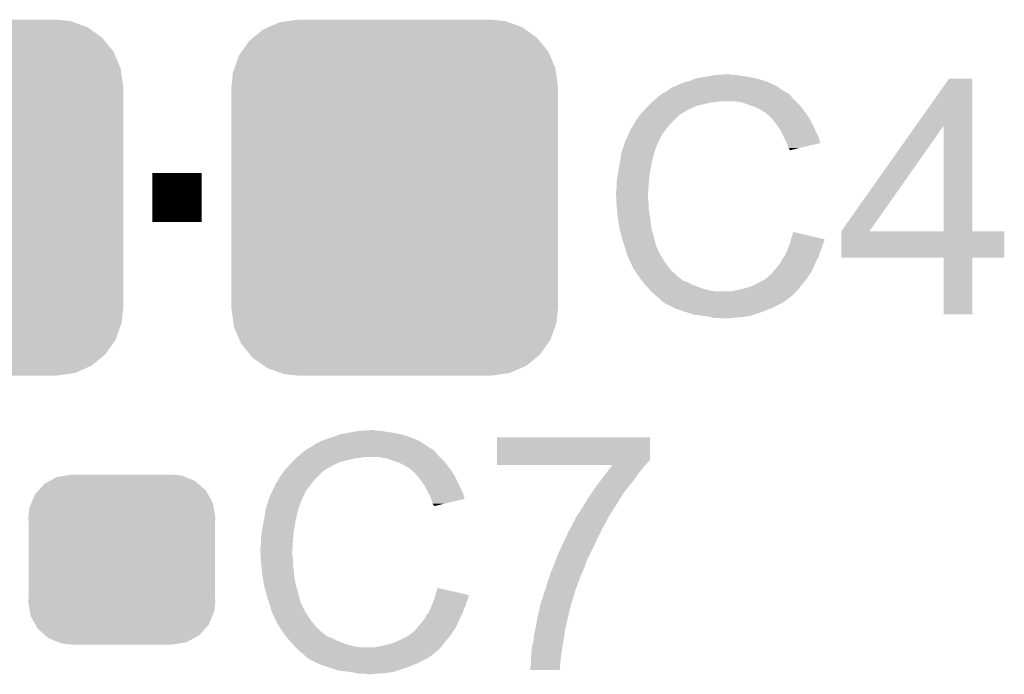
# Model space of a CAD drawing. Extents: x -0.05 to 0.95, y -0.15 to 1.54.
# Tile 32 of 35: x 0.5 to 0.66, y 1.07 to 1.18. Entities that reach past the tile are written whole.
import ezdxf

# ---------------------------------------------------------------- set-up
doc = ezdxf.new("R2010")
doc.units = 0
doc.layers.get('0').update_dxf_attribs({"linetype": 'CONTINUOUS'})
doc.layers.add('STEP_DOWN_13_CLICK_V101_GTO', color=14, linetype='CONTINUOUS')
doc.layers.add('STEP_DOWN_13_CLICK_V101_GTS', color=12, linetype='CONTINUOUS')

# ---------------------------------------------------------------- blocks, each defined once
blk = doc.blocks.new('CUSTOM_74')
for points in [[(-0.01751, 0.02877), (-0.01585, 0.029), (0.01804, 0.02877), (0.01585, 0.029)], [(-0.02307, 0.02608), (-0.02144, 0.02741), (0.02319, 0.02608), (0.02131, 0.02741)], [(-0.02144, 0.02741), (-0.02061, 0.02777), (0.02131, 0.02741), (0.0208, 0.02777)], [(-0.02061, 0.02777), (-0.01875, 0.02859), (0.0208, 0.02777), (0.01853, 0.02859)], [(-0.01875, 0.02859), (-0.01751, 0.02877), (0.01853, 0.02859), (0.01804, 0.02877)], [(-0.02371, 0.02555), (-0.02307, 0.02608), (0.02361, 0.02555), (0.02319, 0.02608)], [(-0.02495, 0.0238), (-0.02371, 0.02555), (0.02504, 0.0238), (0.02361, 0.02555)], [(-0.02612, 0.02111), (-0.0254, 0.02316), (0.0262, 0.02111), (0.02531, 0.02316)], [(-0.0254, 0.02316), (-0.02495, 0.0238), (0.02531, 0.02316), (0.02504, 0.0238)], [(-0.02638, 0.02039), (-0.02612, 0.02111), (0.0263, 0.02039), (0.0262, 0.02111)], [(-0.0266, 0.0182), (-0.02638, 0.02039), (0.0266, 0.0182), (0.0263, 0.02039)], [(-0.02665, -0.0182), (-0.02665, 0.0182), (0.02665, -0.0182), (0.02665, 0.0182)], [(-0.0263, -0.02039), (-0.0266, -0.0182), (0.02638, -0.02039), (0.0266, -0.0182)], [(-0.0262, -0.02111), (-0.0263, -0.02039), (0.02612, -0.02111), (0.02638, -0.02039)], [(-0.02531, -0.02316), (-0.0262, -0.02111), (0.0254, -0.02316), (0.02612, -0.02111)], [(-0.02504, -0.0238), (-0.02531, -0.02316), (0.02494, -0.0238), (0.0254, -0.02316)], [(-0.02361, -0.02555), (-0.02504, -0.0238), (0.02371, -0.02555), (0.02494, -0.0238)], [(-0.02319, -0.02608), (-0.02361, -0.02555), (0.02307, -0.02608), (0.02371, -0.02555)], [(-0.02131, -0.02741), (-0.02319, -0.02608), (0.02144, -0.02741), (0.02307, -0.02608)], [(-0.0208, -0.02777), (-0.02131, -0.02741), (0.02061, -0.02777), (0.02144, -0.02741)], [(-0.01853, -0.02859), (-0.0208, -0.02777), (0.01875, -0.02859), (0.02061, -0.02777)], [(-0.01804, -0.02877), (-0.01853, -0.02859), (0.01751, -0.02877), (0.01875, -0.02859)], [(-0.01585, -0.029), (-0.01804, -0.02877), (0.01585, -0.029), (0.01751, -0.02877)]]:
    blk.add_solid(points)
blk = doc.blocks.new('CUSTOM_75')
for points in [[(-0.01175, 0.01282), (-0.01057, 0.01347), (0.01194, 0.01282), (0.01032, 0.01347)], [(-0.01057, 0.01347), (-0.0092, 0.01369), (0.01032, 0.01347), (0.00976, 0.01369)], [(-0.0092, 0.01369), (-0.00825, 0.01385), (0.00976, 0.01369), (0.00825, 0.01385)], [(-0.01419, 0.01059), (-0.01358, 0.01127), (0.01409, 0.01059), (0.01371, 0.01127)], [(-0.01358, 0.01127), (-0.01263, 0.01234), (0.01371, 0.01127), (0.01249, 0.01234)], [(-0.01263, 0.01234), (-0.01175, 0.01282), (0.01249, 0.01234), (0.01194, 0.01282)], [(-0.01475, 0.00922), (-0.01419, 0.01059), (0.01485, 0.00922), (0.01409, 0.01059)], [(-0.01525, 0.0069), (-0.01508, 0.00841), (0.01525, 0.0069), (0.01499, 0.00841)], [(-0.01508, 0.00841), (-0.01475, 0.00922), (0.01499, 0.00841), (0.01485, 0.00922)], [(-0.0152, 0.00607), (-0.01525, 0.0069), (0.0152, 0.00607), (0.01525, 0.0069)], [(-0.0152, -0.00607), (-0.0152, 0.00607), (0.0152, -0.00607), (0.0152, 0.00607)], [(-0.01525, -0.0069), (-0.0152, -0.00607), (0.01525, -0.0069), (0.0152, -0.00607)], [(-0.01499, -0.00841), (-0.01525, -0.0069), (0.01508, -0.00841), (0.01525, -0.0069)], [(-0.01485, -0.00922), (-0.01499, -0.00841), (0.01475, -0.00922), (0.01508, -0.00841)], [(-0.01409, -0.01059), (-0.01485, -0.00922), (0.01419, -0.01059), (0.01475, -0.00922)], [(-0.01371, -0.01127), (-0.01409, -0.01059), (0.01358, -0.01127), (0.01419, -0.01059)], [(-0.01249, -0.01234), (-0.01371, -0.01127), (0.01263, -0.01234), (0.01358, -0.01127)], [(-0.01194, -0.01282), (-0.01249, -0.01234), (0.01175, -0.01282), (0.01263, -0.01234)], [(-0.01032, -0.01347), (-0.01194, -0.01282), (0.01057, -0.01347), (0.01175, -0.01282)], [(-0.00976, -0.01369), (-0.01032, -0.01347), (0.0092, -0.01369), (0.01057, -0.01347)], [(-0.00825, -0.01385), (-0.00976, -0.01369), (0.00825, -0.01385), (0.0092, -0.01369)]]:
    blk.add_solid(points)

msp = doc.modelspace()

# ---------------------------------------------------------------- linework, layer by layer
at = {"layer": 'STEP_DOWN_13_CLICK_V101_GTO', "const_width": 0.008}
msp.add_lwpolyline([(0.5184, 1.149), (0.5264, 1.149)], dxfattribs=at)
at = {"layer": 'STEP_DOWN_13_CLICK_V101_GTO'}
for points in [[(0.6085, 1.1687), (0.6097, 1.1689), (0.6155, 1.1687), (0.6141, 1.1689)], [(0.6097, 1.1689), (0.6103, 1.169), (0.6141, 1.1689), (0.6135, 1.169)], [(0.6103, 1.169), (0.6121, 1.1691), (0.613, 1.169), (0.6126, 1.1691)], [(0.6035, 1.1671), (0.6039, 1.1673), (0.6203, 1.1671), (0.6199, 1.1673)], [(0.6039, 1.1673), (0.6044, 1.1675), (0.6199, 1.1673), (0.6195, 1.1675)], [(0.6044, 1.1675), (0.6049, 1.1677), (0.6195, 1.1675), (0.61905, 1.1677)], [(0.6049, 1.1677), (0.6055, 1.1679), (0.61905, 1.1677), (0.6186, 1.1679)], [(0.6055, 1.1679), (0.6062, 1.1681), (0.6186, 1.1679), (0.61796, 1.1681)], [(0.6062, 1.1681), (0.6069, 1.1684), (0.61796, 1.1681), (0.617, 1.1684)], [(0.6069, 1.1684), (0.6085, 1.1687), (0.617, 1.1684), (0.6155, 1.1687)], [(0.64286, 1.1607), (0.6483, 1.1684), (0.6521, 1.1607), (0.6521, 1.1684)], [(0.6483, 1.1684), (0.6483, 1.1684), (0.6521, 1.1684), (0.6483, 1.1684)], [(0.60071, 1.1653), (0.60106, 1.1656), (0.6227, 1.1653), (0.6225, 1.1656)], [(0.60106, 1.1656), (0.6013, 1.1658), (0.6225, 1.1656), (0.6223, 1.1658)], [(0.6013, 1.1658), (0.60147, 1.1659), (0.6223, 1.1658), (0.6222, 1.1659)], [(0.60147, 1.1659), (0.60163, 1.166), (0.6222, 1.1659), (0.622, 1.166)], [(0.60163, 1.166), (0.6018, 1.1661), (0.622, 1.166), (0.6219, 1.1661)], [(0.6018, 1.1661), (0.60263, 1.1666), (0.6218, 1.1661), (0.621, 1.1666)], [(0.6018, 1.1661), (0.6018, 1.1661), (0.6219, 1.1661), (0.6218, 1.1661)], [(0.60263, 1.1666), (0.6028, 1.1667), (0.621, 1.1666), (0.62086, 1.1667)], [(0.6028, 1.1668), (0.6032, 1.167), (0.62072, 1.1668), (0.62044, 1.167)], [(0.6028, 1.1667), (0.6028, 1.1668), (0.62086, 1.1667), (0.62072, 1.1668)], [(0.6032, 1.167), (0.6035, 1.1671), (0.62044, 1.167), (0.6203, 1.1671)], [(0.5992, 1.1639), (0.5998, 1.1645), (0.607, 1.1639), (0.6094, 1.1645)], [(0.5998, 1.1645), (0.5999, 1.1646), (0.6094, 1.1645), (0.6104, 1.1646)], [(0.5999, 1.1646), (0.6, 1.1647), (0.6104, 1.1646), (0.6109, 1.1647)], [(0.6, 1.1647), (0.60071, 1.1653), (0.6233, 1.1647), (0.6227, 1.1653)], [(0.6146, 1.1645), (0.6134, 1.1647), (0.6235, 1.1645), (0.6233, 1.1647)], [(0.6157, 1.1641), (0.6146, 1.1645), (0.6239, 1.1641), (0.6235, 1.1645)], [(0.616, 1.164), (0.6157, 1.1641), (0.624, 1.164), (0.6239, 1.1641)], [(0.6166, 1.1638), (0.616, 1.164), (0.62416, 1.1638), (0.624, 1.164)], [(0.59769, 1.1622), (0.5979, 1.1625), (0.604, 1.1622), (0.6044, 1.1625)], [(0.5979, 1.1625), (0.59799, 1.1626), (0.6044, 1.1625), (0.6045, 1.1626)], [(0.59799, 1.1626), (0.59863, 1.1633), (0.6045, 1.1626), (0.6057, 1.1633)], [(0.59863, 1.1633), (0.5989, 1.1636), (0.6057, 1.1633), (0.60635, 1.1636)], [(0.5989, 1.1636), (0.5992, 1.1639), (0.60635, 1.1636), (0.607, 1.1639)], [(0.6172, 1.1635), (0.6166, 1.1638), (0.6244, 1.1635), (0.62416, 1.1638)], [(0.6174, 1.1634), (0.6172, 1.1635), (0.62447, 1.1634), (0.6244, 1.1635)], [(0.6179, 1.1631), (0.6174, 1.1634), (0.62469, 1.1631), (0.62447, 1.1634)], [(0.6183, 1.1629), (0.6179, 1.1631), (0.62483, 1.1629), (0.62469, 1.1631)], [(0.6184, 1.1628), (0.6183, 1.1629), (0.6249, 1.1628), (0.62483, 1.1629)], [(0.61919, 1.1621), (0.6184, 1.1628), (0.6254, 1.1621), (0.6249, 1.1628)], [(0.5967, 1.1606), (0.5969, 1.161), (0.60251, 1.1606), (0.60282, 1.161)], [(0.5969, 1.161), (0.59696, 1.1611), (0.60282, 1.161), (0.6029, 1.1611)], [(0.59696, 1.1611), (0.5972, 1.1615), (0.6029, 1.1611), (0.6033, 1.1615)], [(0.5972, 1.1615), (0.59769, 1.1622), (0.6033, 1.1615), (0.604, 1.1622)], [(0.6193, 1.162), (0.61919, 1.1621), (0.62546, 1.162), (0.6254, 1.1621)], [(0.61978, 1.1614), (0.6193, 1.162), (0.6258, 1.1614), (0.62546, 1.162)], [(0.6201, 1.161), (0.61978, 1.1614), (0.626, 1.161), (0.6258, 1.1614)], [(0.62038, 1.1606), (0.6201, 1.161), (0.6262, 1.1606), (0.626, 1.161)], [(0.5955, 1.1582), (0.59602, 1.1593), (0.60095, 1.1582), (0.6015, 1.1593)], [(0.59602, 1.1593), (0.5963, 1.1599), (0.6015, 1.1593), (0.60197, 1.1599)], [(0.5963, 1.16), (0.5964, 1.1601), (0.60204, 1.16), (0.60212, 1.1601)], [(0.5963, 1.1599), (0.5963, 1.16), (0.60197, 1.1599), (0.60204, 1.16)], [(0.5964, 1.1601), (0.5965, 1.1604), (0.60212, 1.1601), (0.60236, 1.1604)], [(0.5965, 1.1604), (0.5967, 1.1606), (0.60236, 1.1604), (0.60251, 1.1606)], [(0.6208, 1.16), (0.62038, 1.1606), (0.62647, 1.16), (0.6262, 1.1606)], [(0.62095, 1.1597), (0.6208, 1.16), (0.6266, 1.1597), (0.62647, 1.16)], [(0.6213, 1.159), (0.62095, 1.1597), (0.62695, 1.159), (0.6266, 1.1597)], [(0.6307, 1.1435), (0.64286, 1.1607), (0.6353, 1.1435), (0.6474, 1.1607)], [(0.6474, 1.1435), (0.6474, 1.1607), (0.6521, 1.1435), (0.6521, 1.1607)], [(0.59507, 1.1569), (0.59547, 1.1581), (0.6004, 1.1569), (0.6009, 1.1581)], [(0.59547, 1.1581), (0.5955, 1.1582), (0.6009, 1.1581), (0.60095, 1.1582)], [(0.62134, 1.1589), (0.6213, 1.159), (0.627, 1.1589), (0.62695, 1.159)], [(0.6217, 1.1581), (0.62134, 1.1589), (0.62724, 1.1581), (0.627, 1.1589)], [(0.6218, 1.1579), (0.6217, 1.1581), (0.6273, 1.1579), (0.62724, 1.1581)], [(0.6219, 1.1577), (0.6218, 1.1579), (0.62647, 1.1577), (0.6273, 1.1579)], [(0.6221, 1.1571), (0.6219, 1.1577), (0.62396, 1.1571), (0.62647, 1.1577)], [(0.59475, 1.1555), (0.59488, 1.1563), (0.6, 1.1555), (0.6002, 1.1563)], [(0.59488, 1.1563), (0.5949, 1.1564), (0.6002, 1.1563), (0.60025, 1.1564)], [(0.5949, 1.1564), (0.59493, 1.1565), (0.60025, 1.1564), (0.6003, 1.1565)], [(0.59493, 1.1565), (0.595, 1.1567), (0.6003, 1.1565), (0.6003, 1.1567)], [(0.595, 1.1567), (0.59503, 1.1568), (0.6003, 1.1567), (0.6004, 1.1568)], [(0.59503, 1.1568), (0.59507, 1.1569), (0.6004, 1.1568), (0.6004, 1.1569)], [(0.6223, 1.1569), (0.6221, 1.1571), (0.62313, 1.1569), (0.62396, 1.1571)], [(0.6223, 1.1567), (0.6223, 1.1569), (0.6223, 1.1567), (0.62313, 1.1569)], [(0.59439, 1.1535), (0.5946, 1.1546), (0.5996, 1.1535), (0.5998, 1.1546)], [(0.5946, 1.1546), (0.59475, 1.1555), (0.5998, 1.1546), (0.6, 1.1555)], [(0.5942, 1.1523), (0.5943, 1.153), (0.5994, 1.1523), (0.59952, 1.153)], [(0.5943, 1.153), (0.59439, 1.1535), (0.59952, 1.153), (0.5996, 1.1535)], [(0.5941, 1.1516), (0.5942, 1.1523), (0.59935, 1.1516), (0.5994, 1.1523)], [(0.5941, 1.1505), (0.5941, 1.1516), (0.59927, 1.1505), (0.59935, 1.1516)], [(0.594, 1.1501), (0.5941, 1.1505), (0.59924, 1.1501), (0.59927, 1.1505)], [(0.594, 1.1495), (0.594, 1.1501), (0.5992, 1.1495), (0.59924, 1.1501)], [(0.59405, 1.1486), (0.594, 1.1495), (0.5992, 1.1486), (0.5992, 1.1495)], [(0.59406, 1.1483), (0.59405, 1.1486), (0.5993, 1.1483), (0.5992, 1.1486)], [(0.5941, 1.1475), (0.59406, 1.1483), (0.5993, 1.1475), (0.5993, 1.1483)], [(0.59413, 1.1472), (0.5941, 1.1475), (0.5993, 1.1472), (0.5993, 1.1475)], [(0.59419, 1.1466), (0.59413, 1.1472), (0.5994, 1.1466), (0.5993, 1.1472)], [(0.5943, 1.1455), (0.59419, 1.1466), (0.59957, 1.1455), (0.5994, 1.1466)], [(0.59434, 1.1453), (0.5943, 1.1455), (0.5996, 1.1453), (0.59957, 1.1455)], [(0.5946, 1.1438), (0.59434, 1.1453), (0.5998, 1.1438), (0.5996, 1.1453)], [(0.5948, 1.143), (0.5946, 1.1438), (0.60003, 1.143), (0.5998, 1.1438)], [(0.6226, 1.1425), (0.6229, 1.1434), (0.62672, 1.1425), (0.6229, 1.1434)], [(0.6307, 1.1392), (0.6307, 1.1435), (0.6573, 1.1392), (0.6573, 1.1435)], [(0.6307, 1.1435), (0.6307, 1.1435), (0.6573, 1.1435), (0.6521, 1.1435)], [(0.6307, 1.1435), (0.6307, 1.1435), (0.6474, 1.1435), (0.64538, 1.1435)], [(0.6307, 1.1435), (0.6307, 1.1435), (0.64538, 1.1435), (0.6353, 1.1435)], [(0.59497, 1.1424), (0.5948, 1.143), (0.6002, 1.1424), (0.60003, 1.143)], [(0.5952, 1.1416), (0.59497, 1.1424), (0.60041, 1.1416), (0.6002, 1.1424)], [(0.59543, 1.1409), (0.5952, 1.1416), (0.6006, 1.1409), (0.60041, 1.1416)], [(0.62232, 1.1415), (0.6224, 1.1417), (0.6278, 1.1415), (0.62785, 1.1417)], [(0.6224, 1.1417), (0.62245, 1.1419), (0.62785, 1.1417), (0.6279, 1.1419)], [(0.62245, 1.1419), (0.6225, 1.1421), (0.6279, 1.1419), (0.628, 1.1421)], [(0.6225, 1.1421), (0.62252, 1.1422), (0.628, 1.1421), (0.628, 1.1422)], [(0.62252, 1.1422), (0.6226, 1.1425), (0.628, 1.1422), (0.62672, 1.1425)], [(0.59547, 1.1408), (0.59543, 1.1409), (0.6007, 1.1408), (0.6006, 1.1409)], [(0.59553, 1.1406), (0.59547, 1.1408), (0.6008, 1.1406), (0.6007, 1.1408)], [(0.5956, 1.1404), (0.59553, 1.1406), (0.60087, 1.1404), (0.6008, 1.1406)], [(0.59562, 1.1403), (0.5956, 1.1404), (0.6009, 1.1403), (0.60087, 1.1404)], [(0.5957, 1.14), (0.59562, 1.1403), (0.60105, 1.14), (0.6009, 1.1403)], [(0.5958, 1.1397), (0.5957, 1.14), (0.6012, 1.1397), (0.60105, 1.14)], [(0.6215, 1.1395), (0.62171, 1.14), (0.62706, 1.1395), (0.6272, 1.14)], [(0.62171, 1.14), (0.62197, 1.1406), (0.6272, 1.14), (0.6275, 1.1406)], [(0.62197, 1.1406), (0.6221, 1.1409), (0.6275, 1.1406), (0.62756, 1.1409)], [(0.6221, 1.1409), (0.62218, 1.1411), (0.62756, 1.1409), (0.6276, 1.1411)], [(0.62218, 1.1411), (0.62232, 1.1415), (0.6276, 1.1411), (0.6278, 1.1415)], [(0.5959, 1.1394), (0.5958, 1.1397), (0.60139, 1.1394), (0.6012, 1.1397)], [(0.596, 1.1392), (0.5959, 1.1394), (0.60151, 1.1392), (0.60139, 1.1394)], [(0.59614, 1.1389), (0.596, 1.1392), (0.6017, 1.1389), (0.60151, 1.1392)], [(0.59656, 1.138), (0.59614, 1.1389), (0.6023, 1.138), (0.6017, 1.1389)], [(0.6204, 1.1379), (0.6208, 1.1384), (0.62629, 1.1379), (0.62651, 1.1384)], [(0.6208, 1.1384), (0.6209, 1.1386), (0.62651, 1.1384), (0.6266, 1.1386)], [(0.6209, 1.1386), (0.6211, 1.139), (0.6266, 1.1386), (0.62683, 1.139)], [(0.6211, 1.139), (0.62134, 1.1393), (0.62683, 1.139), (0.627, 1.1393)], [(0.62134, 1.1393), (0.6215, 1.1395), (0.627, 1.1393), (0.62706, 1.1395)], [(0.6474, 1.13), (0.6474, 1.1392), (0.6521, 1.13), (0.6521, 1.1392)], [(0.6474, 1.1392), (0.6474, 1.1392), (0.6521, 1.1392), (0.6573, 1.1392)], [(0.5968, 1.1375), (0.59656, 1.138), (0.6027, 1.1375), (0.6023, 1.138)], [(0.59713, 1.137), (0.5968, 1.1375), (0.6031, 1.137), (0.6027, 1.1375)], [(0.59767, 1.1362), (0.59713, 1.137), (0.604, 1.1362), (0.6031, 1.137)], [(0.6193, 1.1365), (0.6195, 1.1368), (0.62557, 1.1365), (0.62577, 1.1368)], [(0.6195, 1.1368), (0.61965, 1.137), (0.62577, 1.1368), (0.6259, 1.137)], [(0.61965, 1.137), (0.6198, 1.1372), (0.6259, 1.137), (0.62599, 1.1372)], [(0.6198, 1.1372), (0.6201, 1.1375), (0.62599, 1.1372), (0.62612, 1.1375)], [(0.6201, 1.1375), (0.6204, 1.1379), (0.62612, 1.1375), (0.62629, 1.1379)], [(0.5978, 1.136), (0.59767, 1.1362), (0.60425, 1.136), (0.604, 1.1362)], [(0.59826, 1.1354), (0.5978, 1.136), (0.605, 1.1354), (0.60425, 1.136)], [(0.59842, 1.1352), (0.59826, 1.1354), (0.6056, 1.1352), (0.6052, 1.1354)], [(0.59826, 1.1354), (0.59826, 1.1354), (0.6052, 1.1354), (0.605, 1.1354)], [(0.59849, 1.1351), (0.59842, 1.1352), (0.6059, 1.1351), (0.6056, 1.1352)], [(0.59865, 1.1349), (0.59849, 1.1351), (0.6062, 1.1349), (0.6059, 1.1351)], [(0.6164, 1.1347), (0.6176, 1.1353), (0.6242, 1.1347), (0.62472, 1.1353)], [(0.6176, 1.1353), (0.61795, 1.1355), (0.62472, 1.1353), (0.6249, 1.1355)], [(0.61795, 1.1355), (0.6183, 1.1357), (0.6249, 1.1355), (0.62503, 1.1357)], [(0.6183, 1.1357), (0.6188, 1.1361), (0.62503, 1.1357), (0.6253, 1.1361)], [(0.6188, 1.1361), (0.6191, 1.1364), (0.6253, 1.1361), (0.6255, 1.1364)], [(0.6191, 1.1364), (0.6193, 1.1365), (0.6255, 1.1364), (0.62557, 1.1365)], [(0.5988, 1.1347), (0.59865, 1.1349), (0.60673, 1.1347), (0.6062, 1.1349)], [(0.5989, 1.1346), (0.5988, 1.1347), (0.607, 1.1346), (0.60673, 1.1347)], [(0.5993, 1.1342), (0.5989, 1.1346), (0.608, 1.1342), (0.607, 1.1346)], [(0.59954, 1.1339), (0.5993, 1.1342), (0.6091, 1.1339), (0.608, 1.1342)], [(0.5997, 1.1337), (0.59954, 1.1339), (0.6103, 1.1337), (0.6091, 1.1339)], [(0.6002, 1.1333), (0.5997, 1.1337), (0.623, 1.1333), (0.6234, 1.1337)], [(0.6127, 1.1337), (0.6131, 1.1338), (0.6234, 1.1337), (0.6235, 1.1338)], [(0.6131, 1.1338), (0.6136, 1.1339), (0.6235, 1.1338), (0.6236, 1.1339)], [(0.6136, 1.1339), (0.6141, 1.134), (0.6236, 1.1339), (0.62367, 1.134)], [(0.6141, 1.134), (0.6153, 1.1343), (0.62367, 1.134), (0.6239, 1.1343)], [(0.6153, 1.1343), (0.6164, 1.1347), (0.6239, 1.1343), (0.6242, 1.1347)], [(0.6006, 1.1329), (0.6002, 1.1333), (0.62254, 1.1329), (0.623, 1.1333)], [(0.601, 1.1326), (0.6006, 1.1329), (0.6222, 1.1326), (0.62254, 1.1329)], [(0.6012, 1.1324), (0.601, 1.1326), (0.622, 1.1324), (0.6221, 1.1326)], [(0.601, 1.1326), (0.601, 1.1326), (0.6221, 1.1326), (0.6222, 1.1326)], [(0.6013, 1.1323), (0.6012, 1.1324), (0.6217, 1.1323), (0.622, 1.1324)], [(0.6015, 1.1321), (0.6013, 1.1323), (0.6215, 1.1321), (0.6217, 1.1323)], [(0.6018, 1.1319), (0.6015, 1.1321), (0.62117, 1.1319), (0.6215, 1.1321)], [(0.6019, 1.1318), (0.6019, 1.1319), (0.621, 1.1318), (0.62117, 1.1319)], [(0.6035, 1.131), (0.6019, 1.1318), (0.6194, 1.131), (0.621, 1.1318)], [(0.60435, 1.1307), (0.6035, 1.131), (0.6186, 1.1307), (0.6194, 1.131)], [(0.6052, 1.1304), (0.60435, 1.1307), (0.6179, 1.1304), (0.6186, 1.1307)], [(0.6068, 1.1299), (0.6052, 1.1304), (0.6164, 1.1299), (0.6179, 1.1304)], [(0.6076, 1.1298), (0.6068, 1.1299), (0.6161, 1.1298), (0.6164, 1.1299)], [(0.6092, 1.1296), (0.6076, 1.1298), (0.6152, 1.1296), (0.6161, 1.1298)], [(0.60955, 1.1295), (0.6092, 1.1296), (0.6142, 1.1295), (0.6152, 1.1296)], [(0.6099, 1.1294), (0.60955, 1.1295), (0.6131, 1.1294), (0.6142, 1.1295)], [(0.6114, 1.1293), (0.611, 1.1294), (0.612, 1.1293), (0.6131, 1.1294)], [(0.5523, 1.111), (0.5541, 1.1111), (0.555, 1.111), (0.5546, 1.1111)], [(0.5459, 1.1093), (0.5464, 1.1095), (0.5619, 1.1093), (0.5615, 1.1095)], [(0.5464, 1.1095), (0.5469, 1.1097), (0.5615, 1.1095), (0.56105, 1.1097)], [(0.5469, 1.1097), (0.5475, 1.1099), (0.56105, 1.1097), (0.5606, 1.1099)], [(0.5475, 1.1099), (0.5482, 1.1101), (0.5606, 1.1099), (0.55996, 1.1101)], [(0.5482, 1.1101), (0.5489, 1.1104), (0.55996, 1.1101), (0.559, 1.1104)], [(0.5489, 1.1104), (0.5505, 1.1107), (0.559, 1.1104), (0.5575, 1.1107)], [(0.5505, 1.1107), (0.5517, 1.1109), (0.5575, 1.1107), (0.5561, 1.1109)], [(0.5517, 1.1109), (0.5523, 1.111), (0.5561, 1.1109), (0.5555, 1.111)], [(0.5746, 1.1062), (0.5746, 1.1099), (0.5995, 1.1062), (0.5995, 1.1099)], [(0.5746, 1.1099), (0.5746, 1.1099), (0.5995, 1.1099), (0.5746, 1.1099)], [(0.54306, 1.1076), (0.5433, 1.1078), (0.5645, 1.1076), (0.5643, 1.1078)], [(0.5433, 1.1078), (0.54347, 1.1079), (0.5643, 1.1078), (0.5642, 1.1079)], [(0.54347, 1.1079), (0.54363, 1.108), (0.5642, 1.1079), (0.564, 1.108)], [(0.54363, 1.108), (0.5438, 1.1081), (0.564, 1.108), (0.5639, 1.1081)], [(0.5438, 1.1081), (0.54463, 1.1086), (0.5638, 1.1081), (0.563, 1.1086)], [(0.5438, 1.1081), (0.5438, 1.1081), (0.5639, 1.1081), (0.5638, 1.1081)], [(0.54463, 1.1086), (0.5448, 1.1087), (0.563, 1.1086), (0.56286, 1.1087)], [(0.5448, 1.1088), (0.5452, 1.109), (0.56272, 1.1088), (0.56244, 1.109)], [(0.5448, 1.1087), (0.5448, 1.1088), (0.56286, 1.1087), (0.56272, 1.1088)], [(0.5452, 1.109), (0.5455, 1.1091), (0.56244, 1.109), (0.5623, 1.1091)], [(0.5455, 1.1091), (0.5459, 1.1093), (0.5623, 1.1091), (0.5619, 1.1093)], [(0.5412, 1.1059), (0.5418, 1.1065), (0.549, 1.1059), (0.5514, 1.1065)], [(0.5418, 1.1065), (0.5419, 1.1066), (0.5514, 1.1065), (0.5524, 1.1066)], [(0.5419, 1.1066), (0.542, 1.1067), (0.5524, 1.1066), (0.5529, 1.1067)], [(0.542, 1.1067), (0.54271, 1.1073), (0.5653, 1.1067), (0.5647, 1.1073)], [(0.54271, 1.1073), (0.54306, 1.1076), (0.5647, 1.1073), (0.5645, 1.1076)], [(0.5566, 1.1065), (0.5554, 1.1067), (0.5655, 1.1065), (0.5653, 1.1067)], [(0.5577, 1.1061), (0.5566, 1.1065), (0.5659, 1.1061), (0.5655, 1.1065)], [(0.5746, 1.1058), (0.5746, 1.1062), (0.5991, 1.1058), (0.5995, 1.1062)], [(0.5399, 1.1045), (0.53999, 1.1046), (0.5464, 1.1045), (0.5465, 1.1046)], [(0.53999, 1.1046), (0.54063, 1.1053), (0.5465, 1.1046), (0.5477, 1.1053)], [(0.54063, 1.1053), (0.5409, 1.1056), (0.5477, 1.1053), (0.54835, 1.1056)], [(0.5409, 1.1056), (0.5412, 1.1059), (0.54835, 1.1056), (0.549, 1.1059)], [(0.558, 1.106), (0.5577, 1.1061), (0.566, 1.106), (0.5659, 1.1061)], [(0.5586, 1.1058), (0.558, 1.106), (0.56616, 1.1058), (0.566, 1.106)], [(0.5592, 1.1055), (0.5586, 1.1058), (0.5664, 1.1055), (0.56616, 1.1058)], [(0.5594, 1.1054), (0.5592, 1.1055), (0.56647, 1.1054), (0.5664, 1.1055)], [(0.5599, 1.1051), (0.5594, 1.1054), (0.56669, 1.1051), (0.56647, 1.1054)], [(0.5603, 1.1049), (0.5599, 1.1051), (0.56683, 1.1049), (0.56669, 1.1051)], [(0.5604, 1.1048), (0.5603, 1.1049), (0.5669, 1.1048), (0.56683, 1.1049)], [(0.56119, 1.1041), (0.5604, 1.1048), (0.5674, 1.1041), (0.5669, 1.1048)], [(0.5746, 1.1055), (0.5746, 1.1058), (0.5989, 1.1055), (0.5991, 1.1058)], [(0.5746, 1.1054), (0.5746, 1.1055), (0.5988, 1.1054), (0.5989, 1.1055)], [(0.5924, 1.1041), (0.59317, 1.1051), (0.5977, 1.1041), (0.5985, 1.1051)], [(0.59317, 1.1051), (0.5934, 1.1054), (0.5985, 1.1051), (0.5988, 1.1054)], [(0.5387, 1.1026), (0.5389, 1.103), (0.54451, 1.1026), (0.54482, 1.103)], [(0.5389, 1.103), (0.53896, 1.1031), (0.54482, 1.103), (0.5449, 1.1031)], [(0.53896, 1.1031), (0.5392, 1.1035), (0.5449, 1.1031), (0.5453, 1.1035)], [(0.5392, 1.1035), (0.53969, 1.1042), (0.5453, 1.1035), (0.546, 1.1042)], [(0.53969, 1.1042), (0.5399, 1.1045), (0.546, 1.1042), (0.5464, 1.1045)], [(0.5613, 1.104), (0.56119, 1.1041), (0.56746, 1.104), (0.5674, 1.1041)], [(0.56178, 1.1034), (0.5613, 1.104), (0.5678, 1.1034), (0.56746, 1.104)], [(0.5621, 1.103), (0.56178, 1.1034), (0.568, 1.103), (0.5678, 1.1034)], [(0.56238, 1.1026), (0.5621, 1.103), (0.5682, 1.1026), (0.568, 1.103)], [(0.59133, 1.1027), (0.5924, 1.1041), (0.5967, 1.1027), (0.5977, 1.1041)], [(0.53802, 1.1013), (0.5383, 1.1019), (0.5435, 1.1013), (0.54397, 1.1019)], [(0.5383, 1.102), (0.5384, 1.1021), (0.54404, 1.102), (0.54412, 1.1021)], [(0.5383, 1.1019), (0.5383, 1.102), (0.54397, 1.1019), (0.54404, 1.102)], [(0.5384, 1.1021), (0.5385, 1.1024), (0.54412, 1.1021), (0.54436, 1.1024)], [(0.5385, 1.1024), (0.5387, 1.1026), (0.54436, 1.1024), (0.54451, 1.1026)], [(0.5628, 1.102), (0.56238, 1.1026), (0.56847, 1.102), (0.5682, 1.1026)], [(0.56295, 1.1017), (0.5628, 1.102), (0.5686, 1.1017), (0.56847, 1.102)], [(0.5633, 1.101), (0.56295, 1.1017), (0.56895, 1.101), (0.5686, 1.1017)], [(0.59018, 1.1011), (0.5908, 1.102), (0.5954, 1.1011), (0.5961, 1.102)], [(0.5908, 1.102), (0.59133, 1.1027), (0.5961, 1.102), (0.5967, 1.1027)], [(0.53707, 1.0989), (0.53747, 1.1001), (0.5424, 1.0989), (0.5429, 1.1001)], [(0.53747, 1.1001), (0.5375, 1.1002), (0.5429, 1.1001), (0.54295, 1.1002)], [(0.5375, 1.1002), (0.53802, 1.1013), (0.54295, 1.1002), (0.5435, 1.1013)], [(0.56336, 1.1009), (0.5633, 1.101), (0.569, 1.1009), (0.56895, 1.101)], [(0.5638, 1.1001), (0.56336, 1.1009), (0.56924, 1.1001), (0.569, 1.1009)], [(0.56385, 1.0999), (0.5638, 1.1001), (0.5693, 1.0999), (0.56924, 1.1001)], [(0.5639, 1.0997), (0.56385, 1.0999), (0.56847, 1.0997), (0.5693, 1.0999)], [(0.58895, 1.0992), (0.58957, 1.1002), (0.5942, 1.0992), (0.5948, 1.1002)], [(0.58957, 1.1002), (0.5897, 1.1004), (0.5948, 1.1002), (0.59493, 1.1004)], [(0.5897, 1.1004), (0.59018, 1.1011), (0.59493, 1.1004), (0.5954, 1.1011)], [(0.53675, 1.0975), (0.53688, 1.0983), (0.542, 1.0975), (0.5422, 1.0983)], [(0.53688, 1.0983), (0.5369, 1.0984), (0.5422, 1.0983), (0.54225, 1.0984)], [(0.5369, 1.0984), (0.53693, 1.0985), (0.54225, 1.0984), (0.5423, 1.0985)], [(0.53693, 1.0985), (0.537, 1.0987), (0.5423, 1.0985), (0.5423, 1.0987)], [(0.537, 1.0987), (0.53703, 1.0988), (0.5423, 1.0987), (0.5424, 1.0988)], [(0.53703, 1.0988), (0.53707, 1.0989), (0.5424, 1.0988), (0.5424, 1.0989)], [(0.5641, 1.0991), (0.5639, 1.0997), (0.56596, 1.0991), (0.56847, 1.0997)], [(0.5642, 1.0989), (0.5641, 1.0991), (0.56513, 1.0989), (0.56596, 1.0991)], [(0.5643, 1.0988), (0.5642, 1.0989), (0.56471, 1.0988), (0.56513, 1.0989)], [(0.5643, 1.0987), (0.5643, 1.0988), (0.5643, 1.0987), (0.56471, 1.0988)], [(0.5882, 1.098), (0.58895, 1.0992), (0.59344, 1.098), (0.5942, 1.0992)], [(0.53639, 1.0955), (0.5366, 1.0966), (0.5416, 1.0955), (0.5418, 1.0966)], [(0.5366, 1.0966), (0.53675, 1.0975), (0.5418, 1.0966), (0.542, 1.0975)], [(0.5872, 1.0963), (0.5874, 1.0968), (0.59245, 1.0963), (0.5927, 1.0968)], [(0.5874, 1.0968), (0.58753, 1.097), (0.5927, 1.0968), (0.5928, 1.097)], [(0.58753, 1.097), (0.5882, 1.098), (0.5928, 1.097), (0.59344, 1.098)], [(0.5362, 1.0943), (0.5363, 1.095), (0.5414, 1.0943), (0.54152, 1.095)], [(0.5363, 1.095), (0.53639, 1.0955), (0.54152, 1.095), (0.5416, 1.0955)], [(0.58631, 1.0947), (0.58655, 1.0952), (0.5916, 1.0947), (0.5918, 1.0952)], [(0.58655, 1.0952), (0.5866, 1.0953), (0.5918, 1.0952), (0.59187, 1.0953)], [(0.5867, 1.0953), (0.5868, 1.0955), (0.59187, 1.0953), (0.592, 1.0955)], [(0.5868, 1.0955), (0.5869, 1.0958), (0.592, 1.0955), (0.5921, 1.0958)], [(0.5869, 1.0958), (0.5872, 1.0963), (0.5922, 1.0958), (0.59245, 1.0963)], [(0.5869, 1.0958), (0.5869, 1.0958), (0.5921, 1.0958), (0.5922, 1.0958)], [(0.5361, 1.0936), (0.5362, 1.0943), (0.54135, 1.0936), (0.5414, 1.0943)], [(0.5361, 1.0925), (0.5361, 1.0936), (0.54127, 1.0925), (0.54135, 1.0936)], [(0.5855, 1.093), (0.58569, 1.0934), (0.59075, 1.093), (0.5909, 1.0934)], [(0.58569, 1.0934), (0.58603, 1.0941), (0.5909, 1.0934), (0.5913, 1.0941)], [(0.58603, 1.0941), (0.58631, 1.0947), (0.5913, 1.0941), (0.5916, 1.0947)], [(0.536, 1.0921), (0.5361, 1.0925), (0.54124, 1.0921), (0.54127, 1.0925)], [(0.536, 1.0915), (0.536, 1.0921), (0.5412, 1.0915), (0.54124, 1.0921)], [(0.5845, 1.0908), (0.58532, 1.0926), (0.5897, 1.0908), (0.5906, 1.0926)], [(0.58532, 1.0926), (0.5855, 1.093), (0.5906, 1.0926), (0.59075, 1.093)], [(0.53604, 1.0906), (0.536, 1.0915), (0.5412, 1.0906), (0.5412, 1.0915)], [(0.53606, 1.0903), (0.53604, 1.0906), (0.5413, 1.0903), (0.5412, 1.0906)], [(0.5361, 1.0895), (0.53606, 1.0903), (0.5413, 1.0895), (0.5413, 1.0903)], [(0.58412, 1.0898), (0.5845, 1.0908), (0.5892, 1.0898), (0.5897, 1.0908)], [(0.53613, 1.0892), (0.5361, 1.0895), (0.5413, 1.0892), (0.5413, 1.0895)], [(0.53619, 1.0886), (0.53613, 1.0892), (0.5414, 1.0886), (0.5413, 1.0892)], [(0.5363, 1.0875), (0.53619, 1.0886), (0.54148, 1.0875), (0.5414, 1.0886)], [(0.5833, 1.0878), (0.58366, 1.0886), (0.58844, 1.0878), (0.5888, 1.0886)], [(0.58366, 1.0886), (0.5837, 1.0887), (0.5888, 1.0886), (0.58883, 1.0887)], [(0.5837, 1.0887), (0.58412, 1.0898), (0.58883, 1.0887), (0.5892, 1.0898)], [(0.53634, 1.0873), (0.5363, 1.0875), (0.5415, 1.0873), (0.54148, 1.0875)], [(0.5366, 1.0858), (0.53634, 1.0873), (0.5418, 1.0858), (0.5415, 1.0873)], [(0.583, 1.0868), (0.58321, 1.0875), (0.58804, 1.0868), (0.5883, 1.0875)], [(0.58321, 1.0875), (0.5833, 1.0878), (0.5883, 1.0875), (0.58844, 1.0878)], [(0.5368, 1.085), (0.5366, 1.0858), (0.54203, 1.085), (0.5418, 1.0858)], [(0.5646, 1.0845), (0.5649, 1.0854), (0.56872, 1.0845), (0.5649, 1.0854)], [(0.5825, 1.0852), (0.5827, 1.086), (0.58744, 1.0852), (0.58774, 1.086)], [(0.5827, 1.086), (0.583, 1.0868), (0.58774, 1.086), (0.58804, 1.0868)], [(0.53697, 1.0844), (0.5368, 1.085), (0.5422, 1.0844), (0.54203, 1.085)], [(0.5372, 1.0836), (0.53697, 1.0844), (0.54241, 1.0836), (0.5422, 1.0844)], [(0.5644, 1.0837), (0.56445, 1.0839), (0.56985, 1.0837), (0.5699, 1.0839)], [(0.56445, 1.0839), (0.5645, 1.0841), (0.5699, 1.0839), (0.57, 1.0841)], [(0.5645, 1.0841), (0.56452, 1.0842), (0.57, 1.0841), (0.57, 1.0842)], [(0.56452, 1.0842), (0.5646, 1.0845), (0.57, 1.0842), (0.56872, 1.0845)], [(0.5819, 1.0835), (0.5821, 1.084), (0.58691, 1.0835), (0.58706, 1.084)], [(0.5821, 1.084), (0.5822, 1.0845), (0.58706, 1.084), (0.58722, 1.0845)], [(0.5822, 1.0845), (0.58246, 1.0851), (0.58722, 1.0845), (0.5874, 1.0851)], [(0.58246, 1.0851), (0.5825, 1.0852), (0.5874, 1.0851), (0.58744, 1.0852)], [(0.53743, 1.0829), (0.5372, 1.0836), (0.5426, 1.0829), (0.54241, 1.0836)], [(0.53747, 1.0828), (0.53743, 1.0829), (0.5427, 1.0828), (0.5426, 1.0829)], [(0.53753, 1.0826), (0.53747, 1.0828), (0.5428, 1.0826), (0.5427, 1.0828)], [(0.5376, 1.0824), (0.53753, 1.0826), (0.54287, 1.0824), (0.5428, 1.0826)], [(0.53763, 1.0823), (0.5376, 1.0824), (0.5429, 1.0823), (0.54287, 1.0824)], [(0.5377, 1.082), (0.53763, 1.0823), (0.54305, 1.082), (0.5429, 1.0823)], [(0.56371, 1.082), (0.56397, 1.0826), (0.5692, 1.082), (0.5695, 1.0826)], [(0.56397, 1.0826), (0.5641, 1.0829), (0.5695, 1.0826), (0.56956, 1.0829)], [(0.5641, 1.0829), (0.56417, 1.0831), (0.56956, 1.0829), (0.5696, 1.0831)], [(0.56417, 1.0831), (0.56432, 1.0835), (0.5696, 1.0831), (0.5698, 1.0835)], [(0.56432, 1.0835), (0.5644, 1.0837), (0.5698, 1.0835), (0.56985, 1.0837)], [(0.58144, 1.0817), (0.58157, 1.0823), (0.5864, 1.0817), (0.5866, 1.0823)], [(0.58157, 1.0823), (0.58161, 1.0825), (0.5866, 1.0823), (0.5866, 1.0825)], [(0.58161, 1.0825), (0.5817, 1.0829), (0.5866, 1.0825), (0.58672, 1.0829)], [(0.5817, 1.0829), (0.5819, 1.0835), (0.58672, 1.0829), (0.58691, 1.0835)], [(0.5378, 1.0817), (0.5377, 1.082), (0.5432, 1.0817), (0.54305, 1.082)], [(0.5379, 1.0814), (0.5378, 1.0817), (0.54339, 1.0814), (0.5432, 1.0817)], [(0.538, 1.0812), (0.5379, 1.0814), (0.54351, 1.0812), (0.54339, 1.0814)], [(0.53814, 1.0809), (0.538, 1.0812), (0.5437, 1.0809), (0.54351, 1.0812)], [(0.53856, 1.08), (0.53814, 1.0809), (0.5443, 1.08), (0.5437, 1.0809)], [(0.5628, 1.0804), (0.5629, 1.0806), (0.56851, 1.0804), (0.5686, 1.0806)], [(0.5629, 1.0806), (0.5631, 1.081), (0.5686, 1.0806), (0.56883, 1.081)], [(0.5631, 1.081), (0.56334, 1.0813), (0.56883, 1.081), (0.569, 1.0813)], [(0.56334, 1.0813), (0.5635, 1.0815), (0.569, 1.0813), (0.56906, 1.0815)], [(0.5635, 1.0815), (0.56371, 1.082), (0.56906, 1.0815), (0.5692, 1.082)], [(0.58111, 1.0801), (0.5812, 1.0806), (0.586, 1.0801), (0.58617, 1.0806)], [(0.5812, 1.0806), (0.58122, 1.0807), (0.58617, 1.0806), (0.5862, 1.0807)], [(0.58122, 1.0807), (0.58135, 1.0813), (0.5862, 1.0807), (0.5863, 1.0813)], [(0.58135, 1.0813), (0.58144, 1.0817), (0.5863, 1.0813), (0.5864, 1.0817)], [(0.5388, 1.0795), (0.53856, 1.08), (0.5447, 1.0795), (0.5443, 1.08)], [(0.53913, 1.079), (0.5388, 1.0795), (0.5451, 1.079), (0.5447, 1.0795)], [(0.53967, 1.0782), (0.53913, 1.079), (0.546, 1.0782), (0.5451, 1.079)], [(0.5615, 1.0788), (0.56165, 1.079), (0.56777, 1.0788), (0.5679, 1.079)], [(0.56165, 1.079), (0.5618, 1.0792), (0.5679, 1.079), (0.56799, 1.0792)], [(0.5618, 1.0792), (0.5621, 1.0795), (0.56799, 1.0792), (0.56812, 1.0795)], [(0.5621, 1.0795), (0.5624, 1.0799), (0.56812, 1.0795), (0.56829, 1.0799)], [(0.5624, 1.0799), (0.5628, 1.0804), (0.56829, 1.0799), (0.56851, 1.0804)], [(0.58084, 1.0787), (0.58098, 1.0794), (0.5857, 1.0787), (0.5859, 1.0794)], [(0.58098, 1.0794), (0.581, 1.0795), (0.5859, 1.0794), (0.58591, 1.0795)], [(0.581, 1.0795), (0.58111, 1.0801), (0.58591, 1.0795), (0.586, 1.0801)], [(0.5398, 1.078), (0.53967, 1.0782), (0.54625, 1.078), (0.546, 1.0782)], [(0.54026, 1.0774), (0.5398, 1.078), (0.547, 1.0774), (0.54625, 1.078)], [(0.54042, 1.0772), (0.54026, 1.0774), (0.5476, 1.0772), (0.5472, 1.0774)], [(0.54026, 1.0774), (0.54026, 1.0774), (0.5472, 1.0774), (0.547, 1.0774)], [(0.5584, 1.0767), (0.5596, 1.0773), (0.5662, 1.0767), (0.56673, 1.0773)], [(0.5596, 1.0773), (0.55995, 1.0775), (0.56673, 1.0773), (0.5669, 1.0775)], [(0.55995, 1.0775), (0.5603, 1.0777), (0.5669, 1.0775), (0.56703, 1.0777)], [(0.5603, 1.0777), (0.5608, 1.0781), (0.56703, 1.0777), (0.5673, 1.0781)], [(0.5608, 1.0781), (0.5611, 1.0784), (0.5673, 1.0781), (0.5675, 1.0784)], [(0.5611, 1.0784), (0.5613, 1.0785), (0.5675, 1.0784), (0.56757, 1.0785)], [(0.5613, 1.0785), (0.5615, 1.0788), (0.56757, 1.0785), (0.56777, 1.0788)], [(0.5805, 1.0766), (0.5806, 1.0776), (0.58539, 1.0766), (0.58556, 1.0776)], [(0.5806, 1.0776), (0.58064, 1.0778), (0.58556, 1.0776), (0.5856, 1.0778)], [(0.58064, 1.0778), (0.5808, 1.0785), (0.5856, 1.0778), (0.58568, 1.0785)], [(0.5808, 1.0785), (0.58084, 1.0787), (0.58568, 1.0785), (0.5857, 1.0787)], [(0.54049, 1.0771), (0.54042, 1.0772), (0.5479, 1.0771), (0.5476, 1.0772)], [(0.54065, 1.0769), (0.54049, 1.0771), (0.5482, 1.0769), (0.5479, 1.0771)], [(0.5408, 1.0767), (0.54065, 1.0769), (0.54873, 1.0767), (0.5482, 1.0769)], [(0.5409, 1.0766), (0.5408, 1.0767), (0.549, 1.0766), (0.54873, 1.0767)], [(0.5413, 1.0762), (0.5409, 1.0766), (0.55, 1.0762), (0.549, 1.0766)], [(0.54154, 1.0759), (0.5413, 1.0762), (0.5511, 1.0759), (0.55, 1.0762)], [(0.5417, 1.0757), (0.54154, 1.0759), (0.5523, 1.0757), (0.5511, 1.0759)], [(0.5422, 1.0753), (0.5417, 1.0757), (0.565, 1.0753), (0.5654, 1.0757)], [(0.5547, 1.0757), (0.5551, 1.0758), (0.5654, 1.0757), (0.5655, 1.0758)], [(0.5551, 1.0758), (0.5556, 1.0759), (0.5655, 1.0758), (0.5656, 1.0759)], [(0.5556, 1.0759), (0.5561, 1.076), (0.5656, 1.0759), (0.56567, 1.076)], [(0.5561, 1.076), (0.5573, 1.0763), (0.56567, 1.076), (0.5659, 1.0763)], [(0.5573, 1.0763), (0.5584, 1.0767), (0.5659, 1.0763), (0.5662, 1.0767)], [(0.5802, 1.0751), (0.5803, 1.0758), (0.58515, 1.0751), (0.58525, 1.0758)], [(0.5803, 1.0758), (0.58037, 1.0761), (0.58525, 1.0758), (0.5853, 1.0761)], [(0.58037, 1.0761), (0.5805, 1.0766), (0.5853, 1.0761), (0.58539, 1.0766)], [(0.5426, 1.0749), (0.5422, 1.0753), (0.56454, 1.0749), (0.565, 1.0753)], [(0.543, 1.0746), (0.5426, 1.0749), (0.5642, 1.0746), (0.56454, 1.0749)], [(0.5432, 1.0744), (0.543, 1.0746), (0.564, 1.0744), (0.5641, 1.0746)], [(0.543, 1.0746), (0.543, 1.0746), (0.5641, 1.0746), (0.5642, 1.0746)], [(0.5433, 1.0743), (0.5432, 1.0744), (0.5638, 1.0743), (0.564, 1.0744)], [(0.5435, 1.0741), (0.5433, 1.0743), (0.5635, 1.0741), (0.5638, 1.0743)], [(0.5438, 1.0739), (0.5435, 1.0741), (0.56317, 1.0739), (0.5635, 1.0741)], [(0.5801, 1.0738), (0.58015, 1.0741), (0.58497, 1.0738), (0.585, 1.0741)], [(0.58015, 1.0741), (0.5802, 1.0744), (0.585, 1.0741), (0.58505, 1.0744)], [(0.5802, 1.0744), (0.5802, 1.0751), (0.58505, 1.0744), (0.58515, 1.0751)], [(0.5439, 1.0738), (0.5439, 1.0739), (0.563, 1.0738), (0.56317, 1.0739)], [(0.5455, 1.073), (0.5439, 1.0738), (0.5614, 1.073), (0.563, 1.0738)], [(0.54635, 1.0727), (0.5455, 1.073), (0.5606, 1.0727), (0.5614, 1.073)], [(0.5472, 1.0724), (0.54635, 1.0727), (0.5599, 1.0724), (0.5606, 1.0727)], [(0.58, 1.0724), (0.5801, 1.0728), (0.58484, 1.0724), (0.58488, 1.0728)], [(0.5801, 1.0728), (0.5801, 1.0738), (0.58488, 1.0728), (0.58497, 1.0738)], [(0.5488, 1.0719), (0.5472, 1.0724), (0.5584, 1.0719), (0.5599, 1.0724)], [(0.5496, 1.0718), (0.5488, 1.0719), (0.5581, 1.0718), (0.5584, 1.0719)], [(0.5512, 1.0716), (0.5496, 1.0718), (0.5572, 1.0716), (0.5581, 1.0718)], [(0.55155, 1.0715), (0.5512, 1.0716), (0.5562, 1.0715), (0.5572, 1.0716)], [(0.5519, 1.0714), (0.55155, 1.0715), (0.5551, 1.0714), (0.5562, 1.0715)], [(0.5534, 1.0713), (0.553, 1.0714), (0.554, 1.0713), (0.5551, 1.0714)], [(0.58, 1.072), (0.58, 1.0724), (0.5848, 1.072), (0.58484, 1.0724)]]:
    msp.add_solid(points, dxfattribs=at)

# ---------------------------------------------------------------- block references
at = {"layer": 'STEP_DOWN_13_CLICK_V101_GTS'}
for name, p in [('CUSTOM_74', (0.487, 1.149)), ('CUSTOM_74', (0.5579, 1.149)), ('CUSTOM_75', (0.5134, 1.09))]:
    msp.add_blockref(name, p, dxfattribs=at)

doc.saveas('drawing.dxf')
